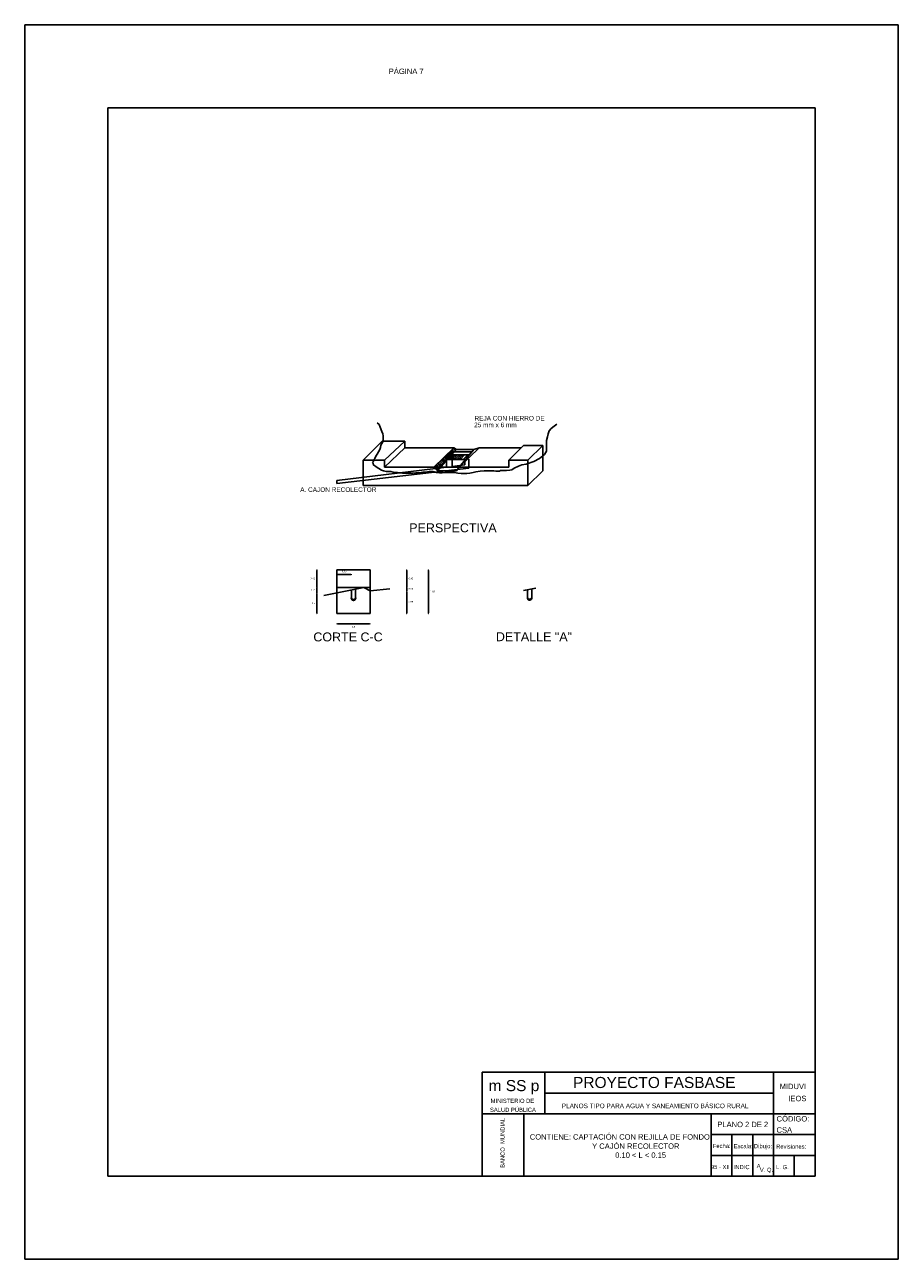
# Model space of a CAD drawing. Header units: metres. Extents: x 2029 to 4131, y 3282 to 4383.
# Tile 9 of 26: x 2185 to 2206, y 4353 to 4383. Entities that reach past the tile are written whole.
import ezdxf
from ezdxf.enums import TextEntityAlignment as Align

# ---------------------------------------------------------------- set-up
doc = ezdxf.new("R2010")
doc.units = ezdxf.units.M
doc.linetypes.add('ACAD_ISO02W100', pattern=[15, 12, -3])
doc.layers.add('Cotas', color=7, linetype='Continuous')
doc.layers.add('Dibujo', color=7, linetype='Continuous')
doc.styles.add('Annotative', font='arial.ttf')
doc.styles.get("Standard").update_dxf_attribs({"font": 'arial.ttf'})
doc.dimstyles.new('Vero', dxfattribs={"dimtxt": 0.04, "dimasz": 0.03, "dimexe": 1.25, "dimexo": 0.625, "dimgap": 0.05, "dimtad": 2, "dimtih": 1, "dimtoh": 1, "dimtxsty": 'Standard', "dimblk": 'DOT', "dimcen": 0, "dimse1": 1, "dimse2": 1, "dimadec": 0, "dimazin": 0, "dimtfac": 1, "dimtix": 1, "dimtmove": 0, "dimatfit": 2, "dimfxl": 1, "dimarcsym": 2})

# ---------------------------------------------------------------- blocks, each defined once
blk = doc.blocks.new('_Dot')
at = {"color": 0, "linetype": 'ByBlock', "lineweight": -2}
blk.add_line((-0.5, 0), (-1, 0), dxfattribs=at)
at = {"color": 0, "linetype": 'ByBlock', "const_width": 0.5}
blk.add_lwpolyline([(-0.25, 0, 1), (0.25, 0, 1)], format="xyb", close=True, dxfattribs=at)
blk = doc.blocks.new('*D27')
at = {"layer": 'Cotas', "color": 0, "linetype": 'ACAD_ISO02W100', "lineweight": -2, "transparency": 16777216}
blk.add_line((2194.689, 4369.819), (2194.689, 4368.829), dxfattribs=at)
at = {"layer": 'Defpoints', "color": 0, "linetype": 'ACAD_ISO02W100', "transparency": 16777216}
for p in [(2193.29, 4369.849), (2193.29, 4368.799), (2194.689, 4368.799)]:
    blk.add_point(p, dxfattribs=at)
at = {"layer": 'Cotas', "color": 0, "linetype": 'ACAD_ISO02W100', "lineweight": -2, "transparency": 16777216, "xscale": 0.03, "yscale": 0.03, "zscale": 0.03}
for p, rotation in [((2194.689, 4369.849), 90), ((2194.689, 4368.799), 270)]:
    blk.add_blockref('_Dot', p, dxfattribs=dict(at, rotation=rotation))
at = {"layer": 'Cotas', "color": 0, "linetype": 'ACAD_ISO02W100', "transparency": 16777216, "insert": (2194.79, 4369.324), "char_height": 0.04, "attachment_point": 5}
blk.add_mtext('1,05', dxfattribs=at)
blk = doc.blocks.new('*D28')
at = {"layer": 'Cotas', "color": 0, "linetype": 'ACAD_ISO02W100', "lineweight": -2, "transparency": 16777216}
blk.add_line((2194.169, 4369.819), (2194.169, 4369.459), dxfattribs=at)
at = {"layer": 'Defpoints', "color": 0, "linetype": 'ACAD_ISO02W100', "transparency": 16777216}
for p in [(2193.29, 4369.849), (2193.29, 4369.429), (2194.169, 4369.429)]:
    blk.add_point(p, dxfattribs=at)
at = {"layer": 'Cotas', "color": 0, "linetype": 'ACAD_ISO02W100', "lineweight": -2, "transparency": 16777216, "xscale": 0.03, "yscale": 0.03, "zscale": 0.03}
for p, rotation in [((2194.169, 4369.849), 90), ((2194.169, 4369.429), 270)]:
    blk.add_blockref('_Dot', p, dxfattribs=dict(at, rotation=rotation))
at = {"layer": 'Cotas', "color": 0, "linetype": 'ACAD_ISO02W100', "transparency": 16777216, "insert": (2194.27, 4369.639), "char_height": 0.04, "attachment_point": 5}
blk.add_mtext('0,42', dxfattribs=at)
blk = doc.blocks.new('*D29')
at = {"layer": 'Cotas', "color": 0, "linetype": 'ACAD_ISO02W100', "lineweight": -2, "transparency": 16777216}
for p, q in [((2194.169, 4369.459), (2194.169, 4369.489)), ((2194.169, 4369.349), (2194.169, 4369.429)), ((2194.169, 4369.319), (2194.169, 4369.289))]:
    blk.add_line(p, q, dxfattribs=at)
at = {"layer": 'Defpoints', "color": 0, "linetype": 'ACAD_ISO02W100', "transparency": 16777216}
for p in [(2193.29, 4369.429), (2193.29, 4369.349), (2194.169, 4369.429)]:
    blk.add_point(p, dxfattribs=at)
at = {"layer": 'Cotas', "color": 0, "linetype": 'ACAD_ISO02W100', "lineweight": -2, "transparency": 16777216, "xscale": 0.03, "yscale": 0.03, "zscale": 0.03}
for p, rotation in [((2194.169, 4369.429), 270), ((2194.169, 4369.349), 90)]:
    blk.add_blockref('_Dot', p, dxfattribs=dict(at, rotation=rotation))
at = {"layer": 'Cotas', "color": 0, "linetype": 'ACAD_ISO02W100', "transparency": 16777216, "insert": (2194.271, 4369.389), "char_height": 0.04, "attachment_point": 5}
blk.add_mtext('0,08', dxfattribs=at)
blk = doc.blocks.new('*D30')
at = {"layer": 'Cotas', "color": 0, "linetype": 'ACAD_ISO02W100', "lineweight": -2, "transparency": 16777216}
blk.add_line((2194.169, 4368.829), (2194.169, 4369.319), dxfattribs=at)
at = {"layer": 'Defpoints', "color": 0, "linetype": 'ACAD_ISO02W100', "transparency": 16777216}
for p in [(2193.29, 4369.349), (2194.169, 4369.349), (2193.29, 4368.799)]:
    blk.add_point(p, dxfattribs=at)
at = {"layer": 'Cotas', "color": 0, "linetype": 'ACAD_ISO02W100', "lineweight": -2, "transparency": 16777216, "xscale": 0.03, "yscale": 0.03, "zscale": 0.03}
for p, rotation in [((2194.169, 4369.349), 90), ((2194.169, 4368.799), 270)]:
    blk.add_blockref('_Dot', p, dxfattribs=dict(at, rotation=rotation))
at = {"layer": 'Cotas', "color": 0, "linetype": 'ACAD_ISO02W100', "transparency": 16777216, "insert": (2194.271, 4369.074), "char_height": 0.04, "attachment_point": 5}
blk.add_mtext('0,55', dxfattribs=at)
blk = doc.blocks.new('*D31')
at = {"layer": 'Cotas', "color": 0, "linetype": 'ACAD_ISO02W100', "lineweight": -2, "transparency": 16777216}
blk.add_line((2192.011, 4369.819), (2192.011, 4369.459), dxfattribs=at)
at = {"layer": 'Defpoints', "color": 0, "linetype": 'ACAD_ISO02W100', "transparency": 16777216}
for p in [(2192.49, 4369.849), (2192.011, 4369.429), (2192.49, 4369.429)]:
    blk.add_point(p, dxfattribs=at)
at = {"layer": 'Cotas', "color": 0, "linetype": 'ACAD_ISO02W100', "lineweight": -2, "transparency": 16777216, "xscale": 0.03, "yscale": 0.03, "zscale": 0.03}
for p, rotation in [((2192.011, 4369.849), 90), ((2192.011, 4369.429), 270)]:
    blk.add_blockref('_Dot', p, dxfattribs=dict(at, rotation=rotation))
at = {"layer": 'Cotas', "color": 0, "linetype": 'ACAD_ISO02W100', "transparency": 16777216, "insert": (2191.909, 4369.639), "char_height": 0.04, "attachment_point": 5}
blk.add_mtext('0,42', dxfattribs=at)
blk = doc.blocks.new('*D32')
at = {"layer": 'Cotas', "color": 0, "linetype": 'ACAD_ISO02W100', "lineweight": -2, "transparency": 16777216}
for p, q in [((2192.011, 4369.459), (2192.011, 4369.489)), ((2192.011, 4369.429), (2192.011, 4369.298)), ((2192.011, 4369.268), (2192.011, 4369.238))]:
    blk.add_line(p, q, dxfattribs=at)
at = {"layer": 'Defpoints', "color": 0, "linetype": 'ACAD_ISO02W100', "transparency": 16777216}
for p in [(2192.011, 4369.298), (2192.49, 4369.429), (2192.49, 4369.298)]:
    blk.add_point(p, dxfattribs=at)
at = {"layer": 'Cotas', "color": 0, "linetype": 'ACAD_ISO02W100', "lineweight": -2, "transparency": 16777216, "xscale": 0.03, "yscale": 0.03, "zscale": 0.03}
for p, rotation in [((2192.011, 4369.429), 270), ((2192.011, 4369.298), 90)]:
    blk.add_blockref('_Dot', p, dxfattribs=dict(at, rotation=rotation))
at = {"layer": 'Cotas', "color": 0, "linetype": 'ACAD_ISO02W100', "transparency": 16777216, "insert": (2191.909, 4369.363), "char_height": 0.04, "attachment_point": 5}
blk.add_mtext('0,13', dxfattribs=at)
blk = doc.blocks.new('*D33')
at = {"layer": 'Cotas', "color": 0, "linetype": 'ACAD_ISO02W100', "lineweight": -2, "transparency": 16777216}
blk.add_line((2192.011, 4368.829), (2192.011, 4369.268), dxfattribs=at)
at = {"layer": 'Defpoints', "color": 0, "linetype": 'ACAD_ISO02W100', "transparency": 16777216}
for p in [(2192.011, 4369.298), (2192.49, 4369.298), (2192.49, 4368.799)]:
    blk.add_point(p, dxfattribs=at)
at = {"layer": 'Cotas', "color": 0, "linetype": 'ACAD_ISO02W100', "lineweight": -2, "transparency": 16777216, "xscale": 0.03, "yscale": 0.03, "zscale": 0.03}
for p, rotation in [((2192.011, 4369.298), 90), ((2192.011, 4368.799), 270)]:
    blk.add_blockref('_Dot', p, dxfattribs=dict(at, rotation=rotation))
at = {"layer": 'Cotas', "color": 0, "linetype": 'ACAD_ISO02W100', "transparency": 16777216, "insert": (2191.925, 4369.048), "char_height": 0.04, "attachment_point": 5}
blk.add_mtext('0,5', dxfattribs=at)
blk = doc.blocks.new('*D34')
at = {"layer": 'Cotas', "color": 0, "linetype": 'ACAD_ISO02W100', "lineweight": -2, "transparency": 16777216}
blk.add_line((2192.52, 4368.553), (2193.26, 4368.553), dxfattribs=at)
at = {"layer": 'Defpoints', "color": 0, "linetype": 'ACAD_ISO02W100', "transparency": 16777216}
for p in [(2192.49, 4368.799), (2193.29, 4368.799), (2193.29, 4368.553)]:
    blk.add_point(p, dxfattribs=at)
at = {"layer": 'Cotas', "color": 0, "linetype": 'ACAD_ISO02W100', "lineweight": -2, "transparency": 16777216, "xscale": 0.03, "yscale": 0.03, "zscale": 0.03, "rotation": 180}
blk.add_blockref('_Dot', (2192.49, 4368.553), dxfattribs=at)
at = {"layer": 'Cotas', "color": 0, "linetype": 'ACAD_ISO02W100', "lineweight": -2, "transparency": 16777216, "xscale": 0.03, "yscale": 0.03, "zscale": 0.03}
blk.add_blockref('_Dot', (2193.29, 4368.553), dxfattribs=at)
at = {"layer": 'Cotas', "color": 0, "linetype": 'ACAD_ISO02W100', "transparency": 16777216, "insert": (2192.89, 4368.479), "char_height": 0.04, "attachment_point": 5}
blk.add_mtext('0,8', dxfattribs=at)
blk = doc.blocks.new('*D35')
at = {"layer": 'Cotas', "color": 0, "linetype": 'ACAD_ISO02W100', "lineweight": -2, "transparency": 16777216}
blk.add_line((2192.52, 4369.737), (2192.81, 4369.737), dxfattribs=at)
at = {"layer": 'Defpoints', "color": 0, "linetype": 'ACAD_ISO02W100', "transparency": 16777216}
for p in [(2192.84, 4369.737), (2192.49, 4369.429), (2192.84, 4369.429)]:
    blk.add_point(p, dxfattribs=at)
at = {"layer": 'Cotas', "color": 0, "linetype": 'ACAD_ISO02W100', "lineweight": -2, "transparency": 16777216, "xscale": 0.03, "yscale": 0.03, "zscale": 0.03, "rotation": 180}
blk.add_blockref('_Dot', (2192.49, 4369.737), dxfattribs=at)
at = {"layer": 'Cotas', "color": 0, "linetype": 'ACAD_ISO02W100', "lineweight": -2, "transparency": 16777216, "xscale": 0.03, "yscale": 0.03, "zscale": 0.03}
blk.add_blockref('_Dot', (2192.84, 4369.737), dxfattribs=at)
at = {"layer": 'Cotas', "color": 0, "linetype": 'ACAD_ISO02W100', "transparency": 16777216, "insert": (2192.665, 4369.811), "char_height": 0.04, "attachment_point": 5}
blk.add_mtext('0,35', dxfattribs=at)

msp = doc.modelspace()

# ---------------------------------------------------------------- linework, layer by layer
at = {"layer": 'Dibujo', "color": 0, "linetype": 'ByBlock'}
for p, q in [((2184.986, 4382.965), (2205.986, 4382.965)), ((2184.986, 4353.265), (2184.986, 4382.965)), ((2184.986, 4382.965), (2187.986, 4382.965)), ((2184.986, 4382.965), (2187.486, 4382.965)), ((2205.986, 4382.965), (2205.986, 4353.265)), ((2186.986, 4380.965), (2186.986, 4355.265)), ((2203.986, 4380.965), (2186.986, 4380.965)), ((2203.986, 4380.965), (2203.986, 4355.265)), ((2195.986, 4357.765), (2195.986, 4355.265)), ((2203.986, 4357.765), (2195.986, 4357.765)), ((2197.486, 4357.765), (2197.486, 4356.765)), ((2202.986, 4355.265), (2202.986, 4357.765)), ((2202.986, 4357.265), (2197.486, 4357.265)), ((2203.986, 4356.765), (2195.986, 4356.765)), ((2196.986, 4356.765), (2196.986, 4355.265)), ((2196.986, 4355.265), (2196.986, 4356.765)), ((2201.486, 4355.265), (2201.486, 4356.765)), ((2203.986, 4356.265), (2201.486, 4356.265)), ((2201.986, 4355.265), (2201.986, 4356.265)), ((2202.486, 4355.265), (2202.486, 4356.265)), ((2203.986, 4355.765), (2201.486, 4355.765)), ((2203.486, 4355.265), (2203.486, 4355.765)), ((2203.986, 4355.265), (2186.986, 4355.265)), ((2205.986, 4353.265), (2184.986, 4353.265))]:
    msp.add_line(p, q, dxfattribs=at)
at = {"layer": 'Dibujo', "color": 1, "linetype": 'ACAD_ISO02W100'}
for p, q in [((2193.455, 4373.387), (2193.508, 4373.346)), ((2193.508, 4373.346), (2193.531, 4373.281)), ((2197.713, 4373.307), (2197.778, 4373.359)), ((2193.531, 4373.281), (2193.569, 4373.183)), ((2193.569, 4373.183), (2193.593, 4373.122)), ((2193.593, 4373.122), (2193.605, 4373.071)), ((2193.605, 4373.071), (2193.605, 4373.019)), ((2197.533, 4372.964), (2197.556, 4373.051)), ((2197.556, 4373.051), (2197.566, 4373.126)), ((2197.566, 4373.126), (2197.596, 4373.193)), ((2197.596, 4373.193), (2197.639, 4373.248)), ((2197.639, 4373.248), (2197.713, 4373.307)), ((2193.521, 4372.743), (2193.493, 4372.691)), ((2193.541, 4372.796), (2193.521, 4372.743)), ((2193.55, 4372.847), (2193.541, 4372.796)), ((2193.571, 4372.889), (2193.55, 4372.847)), ((2193.594, 4372.933), (2193.571, 4372.889)), ((2193.6, 4372.978), (2193.594, 4372.933)), ((2193.605, 4373.019), (2193.6, 4372.978)), ((2197.533, 4372.868), (2197.533, 4372.964)), ((2197.533, 4372.778), (2197.533, 4372.868)), ((2197.533, 4372.709), (2197.533, 4372.778)), ((2193.363, 4372.453), (2193.347, 4372.444)), ((2193.347, 4372.444), (2193.359, 4372.41)), ((2193.379, 4372.483), (2193.363, 4372.453)), ((2193.386, 4372.505), (2193.379, 4372.483)), ((2193.4, 4372.531), (2193.386, 4372.514)), ((2193.386, 4372.514), (2193.386, 4372.505)), ((2193.427, 4372.589), (2193.4, 4372.531)), ((2193.46, 4372.631), (2193.427, 4372.589)), ((2193.493, 4372.691), (2193.46, 4372.631)), ((2195.138, 4372.507), (2195.245, 4372.617)), ((2195.17, 4372.507), (2195.276, 4372.617)), ((2195.208, 4372.507), (2195.315, 4372.617)), ((2195.245, 4372.507), (2195.351, 4372.617)), ((2195.285, 4372.507), (2195.391, 4372.617)), ((2195.329, 4372.507), (2195.435, 4372.617)), ((2195.373, 4372.507), (2195.479, 4372.617)), ((2195.415, 4372.507), (2195.521, 4372.617)), ((2195.452, 4372.507), (2195.559, 4372.617)), ((2195.529, 4372.507), (2195.635, 4372.617)), ((2197.038, 4372.395), (2197.223, 4372.461)), ((2197.223, 4372.461), (2197.358, 4372.527)), ((2197.358, 4372.527), (2197.482, 4372.623)), ((2197.482, 4372.623), (2197.509, 4372.668)), ((2197.509, 4372.668), (2197.533, 4372.709)), ((2193.359, 4372.41), (2193.373, 4372.368)), ((2193.373, 4372.368), (2193.396, 4372.358)), ((2193.396, 4372.358), (2193.438, 4372.326)), ((2193.438, 4372.326), (2193.501, 4372.286)), ((2193.501, 4372.286), (2193.564, 4372.252)), ((2193.564, 4372.252), (2193.612, 4372.236)), ((2193.612, 4372.236), (2193.673, 4372.216)), ((2193.673, 4372.216), (2193.724, 4372.216)), ((2193.724, 4372.216), (2193.785, 4372.216)), ((2193.785, 4372.216), (2193.847, 4372.202)), ((2193.847, 4372.202), (2193.908, 4372.189)), ((2193.908, 4372.189), (2193.944, 4372.189)), ((2193.944, 4372.189), (2194.068, 4372.18)), ((2194.068, 4372.18), (2194.262, 4372.18)), ((2194.262, 4372.18), (2194.322, 4372.18)), ((2194.322, 4372.18), (2194.392, 4372.181)), ((2194.392, 4372.181), (2194.475, 4372.182)), ((2194.475, 4372.182), (2194.556, 4372.202)), ((2194.556, 4372.202), (2194.624, 4372.202)), ((2194.624, 4372.202), (2194.71, 4372.214)), ((2194.71, 4372.214), (2194.795, 4372.214)), ((2194.795, 4372.214), (2194.885, 4372.196)), ((2194.885, 4372.196), (2194.957, 4372.181)), ((2194.957, 4372.181), (2195.018, 4372.186)), ((2195.018, 4372.186), (2195.087, 4372.191)), ((2195.087, 4372.191), (2195.171, 4372.191)), ((2195.171, 4372.191), (2195.246, 4372.191)), ((2195.246, 4372.191), (2195.321, 4372.191)), ((2195.321, 4372.191), (2195.396, 4372.18)), ((2195.396, 4372.18), (2195.479, 4372.169)), ((2195.479, 4372.169), (2195.524, 4372.169)), ((2195.524, 4372.169), (2195.618, 4372.169)), ((2195.618, 4372.169), (2195.686, 4372.178)), ((2195.686, 4372.178), (2195.763, 4372.189)), ((2195.763, 4372.189), (2195.827, 4372.21)), ((2195.827, 4372.21), (2195.937, 4372.223)), ((2195.937, 4372.223), (2196.033, 4372.234)), ((2196.033, 4372.234), (2196.13, 4372.234)), ((2196.13, 4372.234), (2196.26, 4372.234)), ((2196.26, 4372.234), (2196.308, 4372.225)), ((2196.308, 4372.225), (2196.353, 4372.225)), ((2196.353, 4372.225), (2196.396, 4372.225)), ((2196.396, 4372.225), (2196.422, 4372.238)), ((2196.422, 4372.238), (2196.508, 4372.238)), ((2196.508, 4372.238), (2196.568, 4372.238)), ((2196.568, 4372.238), (2196.651, 4372.248)), ((2196.651, 4372.248), (2196.695, 4372.254)), ((2196.695, 4372.254), (2196.756, 4372.294)), ((2196.756, 4372.294), (2196.859, 4372.343)), ((2196.859, 4372.343), (2196.934, 4372.38)), ((2196.934, 4372.38), (2197.038, 4372.395))]:
    msp.add_line(p, q, dxfattribs=at)
at = {"layer": 'Dibujo', "color": 3, "linetype": 'ACAD_ISO02W100'}
for p, q in [((2193.583, 4372.949), (2193.122, 4372.492)), ((2194.125, 4372.949), (2193.583, 4372.949)), ((2193.638, 4372.492), (2194.125, 4372.949)), ((2193.638, 4372.323), (2194.125, 4372.787)), ((2194.125, 4372.787), (2194.125, 4372.949)), ((2195.298, 4372.787), (2194.125, 4372.787)), ((2194.822, 4372.323), (2195.298, 4372.787)), ((2195.138, 4372.507), (2195.368, 4372.744)), ((2195.311, 4372.686), (2195.257, 4372.747)), ((2195.338, 4372.713), (2195.284, 4372.773)), ((2195.368, 4372.744), (2195.298, 4372.787)), ((2195.368, 4372.744), (2195.782, 4372.744)), ((2195.43, 4372.323), (2195.914, 4372.787)), ((2195.43, 4372.323), (2195.782, 4372.744)), ((2195.782, 4372.744), (2195.914, 4372.787)), ((2195.914, 4372.787), (2196.924, 4372.787)), ((2196.977, 4372.839), (2196.626, 4372.492)), ((2197.438, 4372.839), (2196.977, 4372.839)), ((2197.082, 4372.492), (2197.438, 4372.839)), ((2197.438, 4372.232), (2197.438, 4372.839)), ((2193.122, 4371.877), (2193.122, 4372.492)), ((2193.638, 4372.492), (2193.122, 4372.492)), ((2193.638, 4372.323), (2193.638, 4372.492)), ((2194.907, 4372.229), (2195.138, 4372.507)), ((2195.023, 4372.368), (2194.95, 4372.448)), ((2195.023, 4372.368), (2194.95, 4372.448)), ((2195.023, 4372.368), (2194.95, 4372.448)), ((2195.023, 4372.368), (2194.95, 4372.448)), ((2195.023, 4372.368), (2194.95, 4372.448)), ((2195.043, 4372.392), (2194.973, 4372.471)), ((2195.066, 4372.42), (2194.999, 4372.495)), ((2195.087, 4372.445), (2195.021, 4372.518)), ((2195.103, 4372.465), (2195.04, 4372.535)), ((2195.126, 4372.493), (2195.065, 4372.56)), ((2195.138, 4372.507), (2195.079, 4372.573)), ((2195.138, 4372.507), (2195.079, 4372.573)), ((2195.16, 4372.53), (2195.102, 4372.596)), ((2195.181, 4372.551), (2195.123, 4372.616)), ((2195.138, 4372.507), (2195.584, 4372.507)), ((2195.205, 4372.576), (2195.147, 4372.64)), ((2195.227, 4372.599), (2195.17, 4372.662)), ((2195.245, 4372.617), (2195.188, 4372.68)), ((2195.266, 4372.639), (2195.21, 4372.701)), ((2195.287, 4372.661), (2195.232, 4372.723)), ((2195.245, 4372.617), (2195.675, 4372.617)), ((2195.319, 4372.693), (2195.74, 4372.693)), ((2196.626, 4372.492), (2197.082, 4372.492)), ((2196.626, 4372.492), (2196.626, 4372.323)), ((2197.082, 4372.492), (2197.078, 4371.877)), ((2195.43, 4372.323), (2193.638, 4372.323)), ((2194.534, 4372.323), (2194.822, 4372.323)), ((2194.907, 4372.229), (2194.822, 4372.323)), ((2194.907, 4372.229), (2194.822, 4372.323)), ((2194.907, 4372.229), (2194.822, 4372.323)), ((2194.907, 4372.229), (2194.822, 4372.323)), ((2194.907, 4372.229), (2194.822, 4372.323)), ((2194.907, 4372.229), (2194.822, 4372.323)), ((2194.907, 4372.229), (2194.822, 4372.323)), ((2194.907, 4372.229), (2194.822, 4372.323)), ((2194.907, 4372.229), (2194.822, 4372.323)), ((2194.907, 4372.229), (2194.822, 4372.323)), ((2194.907, 4372.229), (2194.822, 4372.323)), ((2194.907, 4372.229), (2194.822, 4372.323)), ((2194.926, 4372.252), (2194.843, 4372.344)), ((2194.947, 4372.277), (2194.867, 4372.367)), ((2194.968, 4372.301), (2194.889, 4372.389)), ((2195.363, 4372.229), (2194.907, 4372.229)), ((2194.986, 4372.323), (2194.909, 4372.409)), ((2195.003, 4372.344), (2194.928, 4372.427)), ((2195.43, 4372.323), (2195.363, 4372.229)), ((2196.626, 4372.323), (2195.43, 4372.323)), ((2197.078, 4371.877), (2197.438, 4372.232)), ((2193.122, 4371.877), (2197.078, 4371.877))]:
    msp.add_line(p, q, dxfattribs=at)
at = {"layer": 'Dibujo', "color": 2, "linetype": 'ACAD_ISO02W100'}
for p, q in [((2195.127, 4372.323), (2195.126, 4372.493)), ((2195.261, 4372.507), (2195.261, 4372.339)), ((2195.565, 4372.379), (2195.565, 4372.452)), ((2195.663, 4372.3), (2195.663, 4372.511)), ((2192.49, 4372.003), (2195.127, 4372.323)), ((2192.49, 4371.93), (2195.663, 4372.3)), ((2195.261, 4372.339), (2195.565, 4372.379)), ((2192.49, 4371.93), (2192.49, 4372.003))]:
    msp.add_line(p, q, dxfattribs=at)
at = {"layer": 'Dibujo', "linetype": 'ACAD_ISO02W100'}
for p, q in [((2192.49, 4369.849), (2193.29, 4369.849)), ((2192.49, 4368.799), (2192.49, 4369.849)), ((2193.29, 4369.849), (2193.29, 4368.799)), ((2192.179, 4369.236), (2193.14, 4369.429)), ((2192.49, 4369.429), (2193.29, 4369.429)), ((2192.84, 4369.369), (2192.84, 4369.189)), ((2192.94, 4369.389), (2192.94, 4369.189)), ((2193.14, 4369.429), (2193.29, 4369.349)), ((2193.29, 4369.349), (2193.76, 4369.397)), ((2196.974, 4369.354), (2197.274, 4369.414)), ((2197.024, 4369.359), (2197.224, 4369.399)), ((2197.024, 4369.364), (2197.024, 4369.359)), ((2197.074, 4369.369), (2197.074, 4369.194)), ((2197.174, 4369.389), (2197.174, 4369.194)), ((2197.224, 4369.404), (2197.224, 4369.399)), ((2193.29, 4368.799), (2192.49, 4368.799))]:
    msp.add_line(p, q, dxfattribs=at)
for centre, radius, start, end in [((2192.89, 4369.17), 0.0533, 159.7233, 20.2767), ((2192.89, 4369.189), 0.05, 180, 0), ((2197.124, 4369.175), 0.0533, 159.7233, 20.2767), ((2197.124, 4369.194), 0.05, 180, 0)]:
    msp.add_arc(centre, radius, start, end, dxfattribs=at)

# ---------------------------------------------------------------- texts
for s, height, p in [('25 mm x 6 mm', 0.11079, (2195.79, 4373.282)), ('REJA CON HIERRO DE', 0.11079, (2195.799, 4373.443)), ('A. CAJON RECOLECTOR  ', 0.11079, (2191.609, 4371.726)), ('PERSPECTIVA', 0.21478, (2194.23, 4370.755)), ('CORTE C-C', 0.2148, (2191.925, 4368.13)), ('DETALLE "A"', 0.21478, (2196.313, 4368.135))]:
    msp.add_text(s, height=height, dxfattribs=at).set_placement(p)
at = {"layer": 'Dibujo', "color": 0, "linetype": 'ByBlock'}
for s, height, p in [('PROYECTO FASBASE', 0.26624, (2198.168, 4357.386)), ('m SS p', 0.2662, (2196.138, 4357.311)), ('PLANOS TIPO PARA AGUA Y SANEAMIENTO BÁSICO RURAL', 0.11076, (2197.897, 4356.901))]:
    msp.add_text(s, height=height, dxfattribs=at).set_placement(p)
at = {"layer": 'Dibujo', "color": 0, "linetype": 'ByBlock', "style": 'Annotative'}
for s, p in [('MIDUVI', (2203.135, 4357.36)), ('IEOS', (2203.343, 4357.069)), ('CÓDIGO:', (2203.061, 4356.581)), ('PLANO 2 DE 2', (2201.637, 4356.445)), ('CSA', (2203.06, 4356.311)), ('CONTIENE: CAPTACIÓN CON REJILLA DE FONDO', (2197.128, 4356.145))]:
    msp.add_text(s, height=0.13, dxfattribs=at).set_placement(p)
at = {"layer": 'Dibujo', "color": 0, "linetype": 'ByBlock'}
for s, p in [('MINISTERIO DE', (2196.71, 4357.028)), ('SALUD PÚBLICA', (2196.722, 4356.812)), ('Fecha:', (2201.741, 4355.943)), ('Escala:', (2202.258, 4355.938)), ('Dibujo:', (2202.734, 4355.938)), ('Revisiones:', (2203.411, 4355.927)), ('95 - XII', (2201.708, 4355.436)), ('INDIC', (2202.22, 4355.434)), ('A', (2202.629, 4355.461)), ('L. G. ', (2203.22, 4355.434)), ('V. Q.', (2202.817, 4355.368))]:
    msp.add_text(s, height=0.1, dxfattribs=at).set_placement(p, align=Align.CENTER)
msp.add_text('BANCO  MUNDIAL', height=0.1, rotation=90, dxfattribs=at).set_placement((2196.523, 4356.067), align=Align.CENTER)
at = {"layer": 'Dibujo', "color": 0, "linetype": 'ByBlock', "char_height": 0.13, "attachment_point": 1}
for s, insert, width in [('PÁGINA 7', (2193.738, 4381.909), 2.90393), (' Y CAJÓN RECOLECTOR\\P            0.10 < L < 0.15', (2198.576, 4356.053), 2.33565)]:
    msp.add_mtext(s, dxfattribs=dict(at, insert=insert, width=width))

# ---------------------------------------------------------------- dimensions: what is measured, and where the dimension line sits
at = {"layer": 'Cotas', "linetype": 'ACAD_ISO02W100'}
for base, p1, p2, picture, middle in [((2192.011, 4369.429), (2192.49, 4369.849), (2192.49, 4369.429), '*D31', (2191.909, 4369.639)), ((2194.689, 4368.799), (2193.29, 4369.849), (2193.29, 4368.799), '*D27', (2194.79, 4369.324)), ((2194.169, 4369.429), (2193.29, 4369.849), (2193.29, 4369.429), '*D28', (2194.27, 4369.639)), ((2192.011, 4369.298), (2192.49, 4369.429), (2192.49, 4369.298), '*D32', (2191.909, 4369.363)), ((2194.169, 4369.429), (2193.29, 4369.349), (2193.29, 4369.429), '*D29', (2194.271, 4369.389)), ((2192.011, 4369.298), (2192.49, 4368.799), (2192.49, 4369.298), '*D33', (2191.925, 4369.048)), ((2194.169, 4369.349), (2193.29, 4368.799), (2193.29, 4369.349), '*D30', (2194.271, 4369.074))]:
    dim = msp.add_linear_dim(base=base, p1=p1, p2=p2, angle=90, dimstyle='Vero', dxfattribs=at)
    dim.commit()
    dim.dimension.update_dxf_attribs({"geometry": picture, "text_midpoint": middle})
for base, p1, p2, picture, middle in [((2192.84, 4369.737), (2192.49, 4369.429), (2192.84, 4369.429), '*D35', (2192.665, 4369.811)), ((2193.29, 4368.553), (2192.49, 4368.799), (2193.29, 4368.799), '*D34', (2192.89, 4368.479))]:
    dim = msp.add_linear_dim(base=base, p1=p1, p2=p2, dimstyle='Vero', dxfattribs=at)
    dim.commit()
    dim.dimension.update_dxf_attribs({"geometry": picture, "text_midpoint": middle})

doc.saveas('drawing.dxf')
